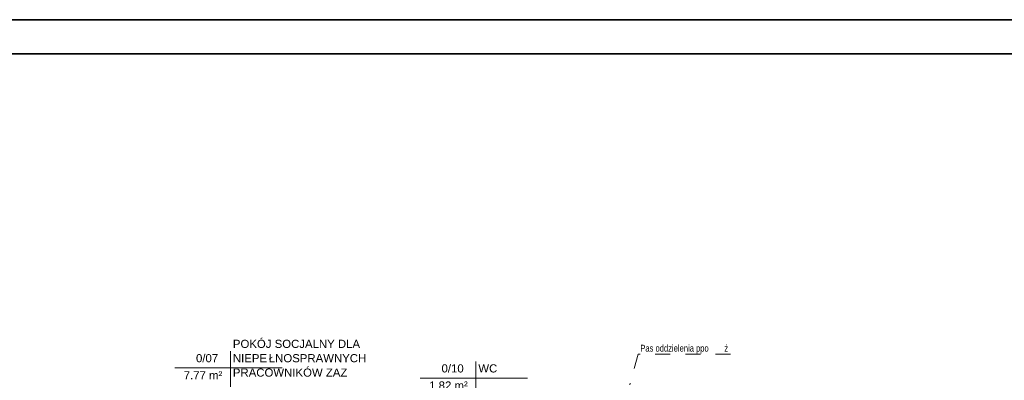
# Model space of a CAD drawing. Header units: centimetres. Extents: x 14504 to 44111, y -18976 to -7683.
# Tile 50 of 141: x 21947 to 23397, y -12628 to -12098. Entities that reach past the tile are written whole.
import ezdxf

# ---------------------------------------------------------------- set-up
doc = ezdxf.new("R2010")
doc.units = ezdxf.units.CM
doc.linetypes.add('Aligning Line 1_8_', pattern=[0.635, 0.3175, -0.3175])
for name, color, linetype, lineweight in [('_gruba', 90, 'Continuous', 35), ('A-AREA-IDEN', 4, 'Continuous', 9), ('A-DETL', 6, 'Continuous', 9), ('G-ANNO-TEXT', 8, 'Continuous', 9)]:
    doc.layers.add(name, color=color, linetype=linetype, lineweight=lineweight)
doc.styles.add('Arial', font='arial.ttf', dxfattribs={"height": 23.8125})
doc.styles.add('Arial_3', font='arial.ttf', dxfattribs={"width": 0.8, "height": 18})

# ---------------------------------------------------------------- blocks, each defined once
blk = doc.blocks.new('Etyk_pom_1_mala - Etyk_pom_1_mala-219433-3_Poziom parteru')
at = {"layer": 'A-AREA-IDEN'}
for p, q in [((-0.096, 0.144), (-0.096, -0.378)), ((-0.915, -0.101), (0.666, -0.101))]:
    blk.add_line(p, q, dxfattribs=at)

msp = doc.modelspace()

# ---------------------------------------------------------------- linework, layer by layer
at = {"layer": '_gruba'}
for points in [[(21163, -12097.6), (28163, -12097.6), (28163, -15067.6), (21163, -15067.6)], [(21213, -15017.6), (28113, -15017.6), (28113, -12147.6), (21213, -12147.6)]]:
    msp.add_lwpolyline(points, dxfattribs=at)
at = {"layer": 'A-DETL', "linetype": 'Aligning Line 1_8_', "ltscale": 70}
for p, q in [((22857.6, -12589.6), (22845.1, -12634.9)), ((22993.6, -12589.6), (22857.6, -12589.6))]:
    msp.add_line(p, q, dxfattribs=at)

# ---------------------------------------------------------------- block references
at = {"layer": 'A-AREA-IDEN', "xscale": 99.99999999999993, "yscale": 99.99999999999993, "zscale": 99.99999999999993}
for p in [(22266.6, -12599.9), (22628.1, -12614.9)]:
    msp.add_blockref('Etyk_pom_1_mala - Etyk_pom_1_mala-219433-3_Poziom parteru', p, dxfattribs=at)

# ---------------------------------------------------------------- texts
at = {"layer": 'A-AREA-IDEN', "char_height": 12, "attachment_point": 1, "style": 'Arial'}
for s, insert, width in [('POKÓJ SOCJALNY DLA', (22260.7, -12568.6), 241.308), ('0/07', (22206.4, -12589.7), 42.489), ('NIEPE', (22260.7, -12589.7), 64.135), ('ŁNOSPRAWNYCH', (22313.6, -12589.7), 185.991), ('7.77 m²', (22188.3, -12614.9), 73.755), ('PRACOWNIKÓW ZAZ', (22260.7, -12610.9), 222.869), ('0/10', (22567.9, -12604.7), 42.489), ('WC', (22622.1, -12604.7), 38.481), ('1.82 m²', (22549.7, -12629.9), 73.755)]:
    msp.add_mtext(s, dxfattribs=dict(at, insert=insert, width=width))
at = {"layer": 'G-ANNO-TEXT', "char_height": 10, "attachment_point": 1, "style": 'Arial_3'}
for s, insert, width in [('Pas oddzielenia ppo', (22860.6, -12576), 149.916), ('\\fArial|b0|i0|c238|p34|;ż', (22984.3, -12576), 7.215)]:
    msp.add_mtext(s, dxfattribs=dict(at, insert=insert, width=width))

doc.saveas('drawing.dxf')
